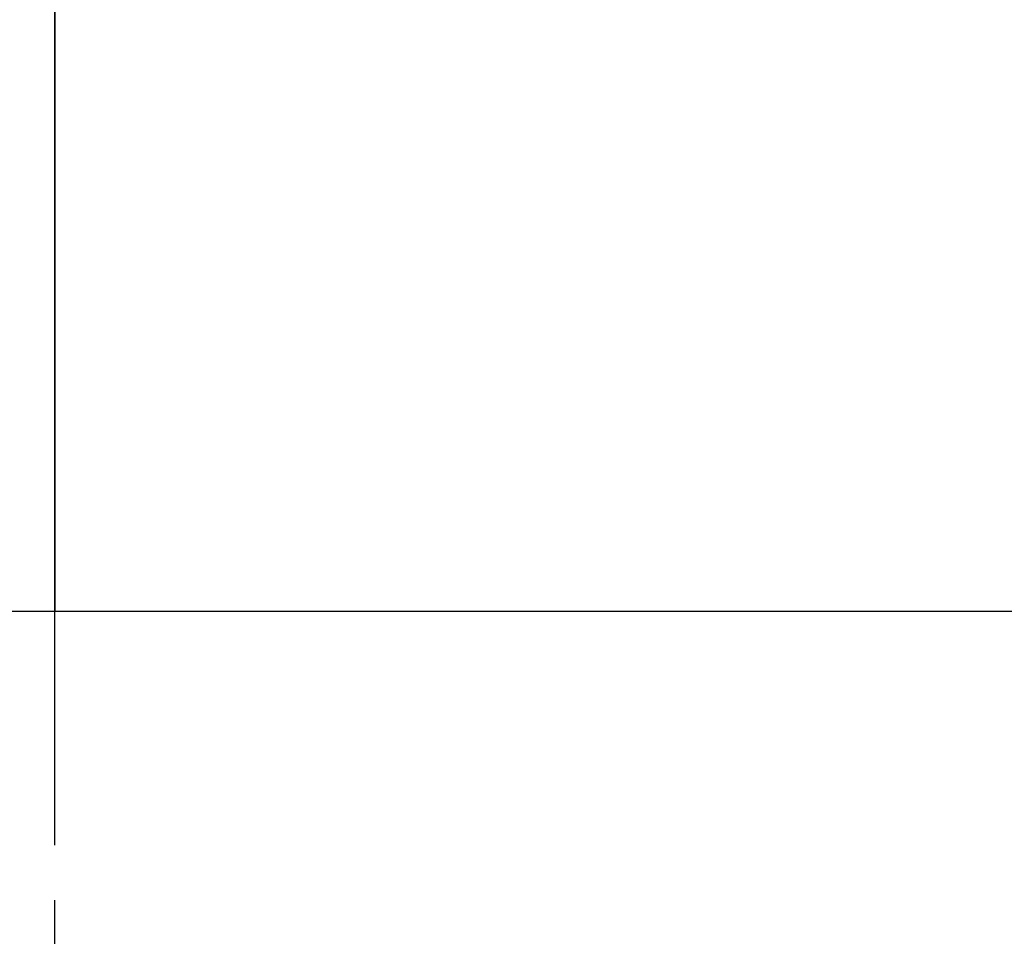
# Model space of a CAD drawing. Header units: inches. Extents: x 0.7 to 43.6, y 0.3 to 38.8.
# Tile 5 of 95: x 3.8 to 5.6, y 23.5 to 25.2. Entities that reach past the tile are written whole.
import ezdxf

# ---------------------------------------------------------------- set-up
doc = ezdxf.new("R2010")
doc.units = ezdxf.units.IN
doc.header["$MEASUREMENT"] = 0
doc.linetypes.add('CENTERX2', pattern=[0.8, 0.5, -0.1, 0.1, -0.1])
doc.layers.add('SID-M-S', color=90, linetype='Continuous')

msp = doc.modelspace()

# ---------------------------------------------------------------- linework, layer by layer
at = {"color": 7, "linetype": 'Continuous'}
for q in [(3.852959, 31.331229), (9.790459, 24.081229)]:
    msp.add_line((3.852959, 24.081229), q, dxfattribs=at)
at = {"color": 7, "linetype": 'CENTERX2'}
msp.add_line((3.852959, 20.456229), (3.852959, 27.706229), dxfattribs=at)
at = {"layer": 'SID-M-S'}
for p, q in [((3.852959, 31.331229), (3.852959, 24.081229)), ((3.852959, 24.081229), (3.852959, 31.331229)), ((3.1019, 24.081229), (3.852959, 24.081229)), ((3.852959, 24.081229), (9.790459, 24.081229))]:
    msp.add_line(p, q, dxfattribs=at)

doc.saveas('drawing.dxf')
